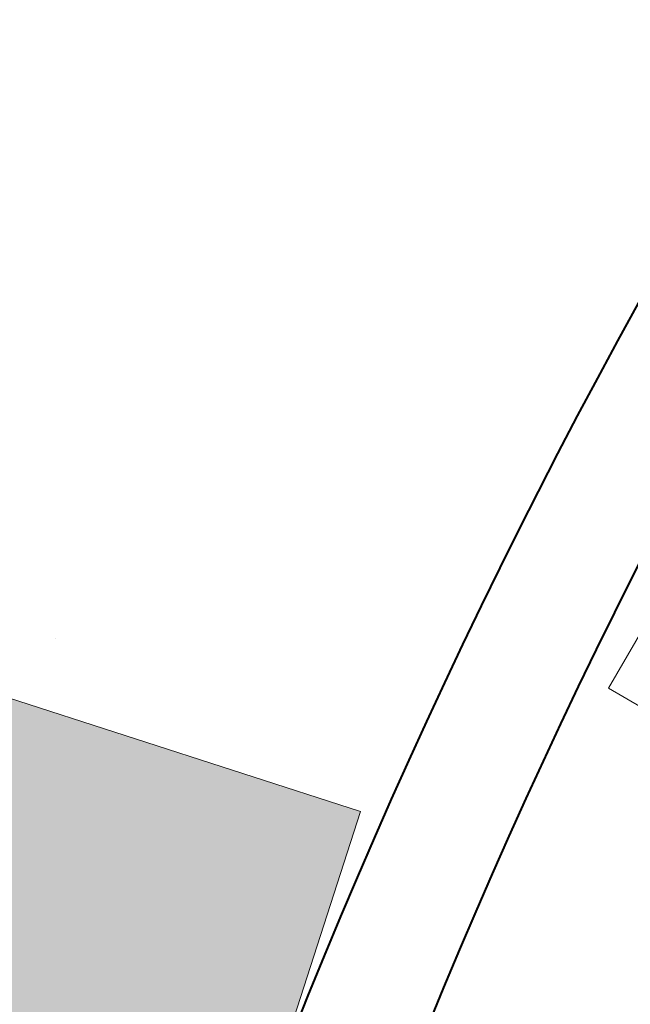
# Model space of a CAD drawing. Header units: millimetres. Extents: x 31882 to 271790, y -35693 to 24917.
# Tile 60 of 256: x 46045 to 46797, y 16203 to 17416. Entities that reach past the tile are written whole.
import ezdxf

# ---------------------------------------------------------------- set-up
doc = ezdxf.new("R2010")
doc.units = ezdxf.units.MM
doc.header["$MEASUREMENT"] = 0
for name, color, linetype, lineweight in [('A - TEXT', 7, 'Continuous', 13), ('CKD Equipments', 252, 'Continuous', 0), ('Furniture', 14, 'Continuous', 9), ('WALL', 7, 'Continuous', 40)]:
    doc.layers.add(name, color=color, linetype=linetype, lineweight=lineweight)

msp = doc.modelspace()

# ---------------------------------------------------------------- hatches: boundary and pattern name
at = {"layer": 'Furniture', "ltscale": 0.25}
h = msp.add_hatch(color=255, dxfattribs=at)
h.dxf.hatch_style = 1
h.paths.add_polyline_path([(46465.2, 16440.3), (46087.5, 15270.4), (45652.4, 15410.9), (46030.2, 16580.8)])

# ---------------------------------------------------------------- linework, layer by layer
at = {"layer": 'A - TEXT', "ltscale": 0.25}
msp.add_line((46089, 16653.8), (46089, 16653.8), dxfattribs=at)
at = {"layer": 'CKD Equipments'}
msp.add_lwpolyline([(46871.8, 16766), (47377.1, 17635.1), (48020.3, 17261.1), (47413.8, 16218.2), (46770.7, 16592.2)], close=True, dxfattribs=at)
at = {"layer": 'Furniture', "color": 14, "ltscale": 0.25}
msp.add_lwpolyline([(46465.2, 16440.3), (46087.5, 15270.4), (45652.4, 15410.9), (46030.2, 16580.8)], close=True, dxfattribs=at)
at = {"layer": 'WALL', "color": 2}
for radius, start, end in [(7777.1, 141.70885, 166.51663), (7626.2, 141.77328, 166.24476)]:
    msp.add_arc((53610.3, 13298), radius, start, end, dxfattribs=at)

doc.saveas('drawing.dxf')
